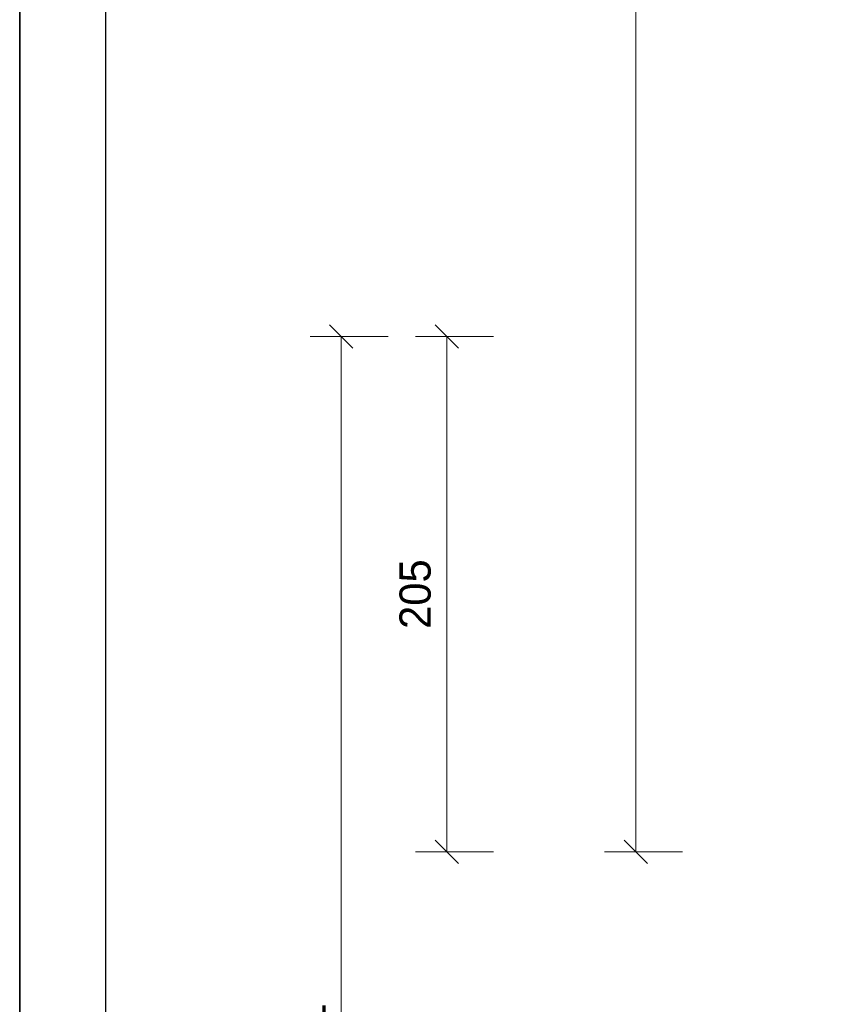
# Model space of a CAD drawing. Header units: millimetres. Extents: x -300186 to 535068, y -28581 to 763298.
# Tile 56 of 256: x 3266 to 3524, y 112360 to 112676. Entities that reach past the tile are written whole.
import ezdxf

# ---------------------------------------------------------------- set-up
doc = ezdxf.new("R2010")
doc.units = ezdxf.units.MM
doc.header["$LTSCALE"] = 10
doc.header["$PDSIZE"] = -4
doc.layers.add('BORDER', color=7, linetype='Continuous')
doc.layers.add('tenká', color=6, linetype='Continuous', lineweight=9)
doc.styles.add('laplan N', font='txt')
doc.styles.add('pivovarska', font='txt')
doc.dimstyles.new('pivovarska_100', dxfattribs={"dimscale": 100, "dimtxt": 2, "dimasz": 1.5, "dimexe": 2, "dimexo": 0, "dimgap": 1, "dimtad": 1, "dimdec": 0, "dimzin": 1, "dimtxsty": 'pivovarska', "dimblk": 'OBLIQUE', "dimcen": 2, "dimclrd": 256, "dimclre": 256, "dimclrt": 256, "dimadec": 0, "dimazin": 0, "dimtfac": 1, "dimtdec": 0, "dimtmove": 1, "dimatfit": 0, "dimfxl": 3, "dimfxlon": 1, "dimlwd": 13, "dimlwe": 13, "dimarcsym": 0})

# ---------------------------------------------------------------- blocks, each defined once
blk = doc.blocks.new('_OBLIQUE')
at = {"color": 0, "linetype": 'ByBlock'}
blk.add_line((-0.5, -0.5), (0.5, 0.5), dxfattribs=at)
blk = doc.blocks.new('*D1080')
at = {"layer": 'Defpoints', "color": 0, "transparency": 16777216}
for p in [(3463.65, 113156.82), (3559.23, 113156.82), (3570.24, 112408.78)]:
    blk.add_point(p, dxfattribs=at)
at = {"layer": 'tenká', "lineweight": 13, "ltscale": 2, "transparency": 16777216}
for p, q in [((3478.65, 113156.82), (3453.65, 113156.82)), ((3463.65, 112408.78), (3463.65, 113156.82)), ((3478.65, 112408.78), (3453.65, 112408.78))]:
    blk.add_line(p, q, dxfattribs=at)
at = {"layer": 'tenká', "lineweight": 13, "transparency": 16777216, "xscale": 7.5, "yscale": 7.5, "zscale": 7.5}
for p, rotation in [((3463.65, 113156.82), 90), ((3463.65, 112408.78), 270)]:
    blk.add_blockref('_OBLIQUE', p, dxfattribs=dict(at, rotation=rotation))
at = {"layer": 'tenká', "transparency": 16777216, "insert": (3453.55, 112782.8), "char_height": 10, "attachment_point": 5, "rotation": 90, "style": 'laplan N'}
blk.add_mtext('H3', dxfattribs=at)
blk = doc.blocks.new('*D1081')
at = {"layer": 'Defpoints', "color": 0, "transparency": 16777216}
for p in [(3369.3, 112574), (3409.69, 112574), (3480.91, 112129.25)]:
    blk.add_point(p, dxfattribs=at)
at = {"layer": 'tenká', "lineweight": 13, "ltscale": 2, "transparency": 16777216}
for p, q in [((3384.3, 112574), (3359.3, 112574)), ((3369.3, 112129.25), (3369.3, 112574)), ((3384.3, 112129.25), (3359.3, 112129.25))]:
    blk.add_line(p, q, dxfattribs=at)
at = {"layer": 'tenká', "lineweight": 13, "transparency": 16777216, "xscale": 7.5, "yscale": 7.5, "zscale": 7.5}
for p, rotation in [((3369.3, 112574), 90), ((3369.3, 112129.25), 270)]:
    blk.add_blockref('_OBLIQUE', p, dxfattribs=dict(at, rotation=rotation))
at = {"layer": 'tenká', "transparency": 16777216, "insert": (3359.3, 112351.63), "char_height": 10, "attachment_point": 5, "rotation": 90, "style": 'laplan N'}
blk.add_mtext('H1', dxfattribs=at)
blk = doc.blocks.new('*D1082')
at = {"layer": 'Defpoints', "color": 0, "transparency": 16777216}
for p in [(3403.12, 112574), (3448.34, 112574), (3449.9, 112408.78)]:
    blk.add_point(p, dxfattribs=at)
at = {"layer": 'tenká', "lineweight": 13, "ltscale": 2, "transparency": 16777216}
for p, q in [((3418.12, 112574), (3393.12, 112574)), ((3403.12, 112408.78), (3403.12, 112574)), ((3418.12, 112408.78), (3393.12, 112408.78))]:
    blk.add_line(p, q, dxfattribs=at)
at = {"layer": 'tenká', "lineweight": 13, "transparency": 16777216, "xscale": 7.5, "yscale": 7.5, "zscale": 7.5}
for p, rotation in [((3403.12, 112574), 90), ((3403.12, 112408.78), 270)]:
    blk.add_blockref('_OBLIQUE', p, dxfattribs=dict(at, rotation=rotation))
at = {"layer": 'tenká', "transparency": 16777216, "insert": (3393.02, 112491.39), "char_height": 10, "attachment_point": 5, "rotation": 90, "style": 'laplan N'}
blk.add_mtext('205', dxfattribs=at)

msp = doc.modelspace()

# ---------------------------------------------------------------- linework, layer by layer
at = {"linetype": 'Continuous'}
for p, q in [((3266.294, 111915.109), (3266.294, 113493.609)), ((3293.794, 113466.109), (3293.794, 111887.609))]:
    msp.add_line(p, q, dxfattribs=at)
at = {"layer": 'BORDER', "color": 1, "linetype": 'Continuous'}
msp.add_line((3266.294, 111915.109), (3266.294, 113493.609), dxfattribs=at)
for points in [[(4421.294, 113493.609), (3266.294, 113493.609), (3266.294, 111860.109)], [(4421.294, 113493.609), (3266.294, 113493.609), (3266.294, 111860.109)], [(5521.294, 113493.609), (3266.294, 113493.609), (3266.294, 111860.109)]]:
    msp.add_lwpolyline(points, dxfattribs=at)

# ---------------------------------------------------------------- dimensions: what is measured, and where the dimension line sits
at = {"layer": 'tenká', "ltscale": 2}
for base, p1, p2, text, picture, middle in [((3463.65, 113156.815), (3570.235, 112408.777), (3559.233, 113156.815), 'H3', '*D1080', (3453.548, 112782.796)), ((3369.298, 112573.996), (3480.911, 112129.254), (3409.689, 112573.996), 'H1', '*D1081', (3359.296, 112351.625)), ((3403.125, 112573.996), (3449.9, 112408.777), (3448.337, 112573.996), '205', '*D1082', (3393.025, 112491.387))]:
    dim = msp.add_linear_dim(base=base, p1=p1, p2=p2, angle=90, text=text, dimstyle='pivovarska_100', override={"dimscale": 5, "dimtxsty": 'laplan N'}, dxfattribs=at)
    dim.commit()
    dim.dimension.update_dxf_attribs({"geometry": picture, "text_midpoint": middle})

doc.saveas('drawing.dxf')
